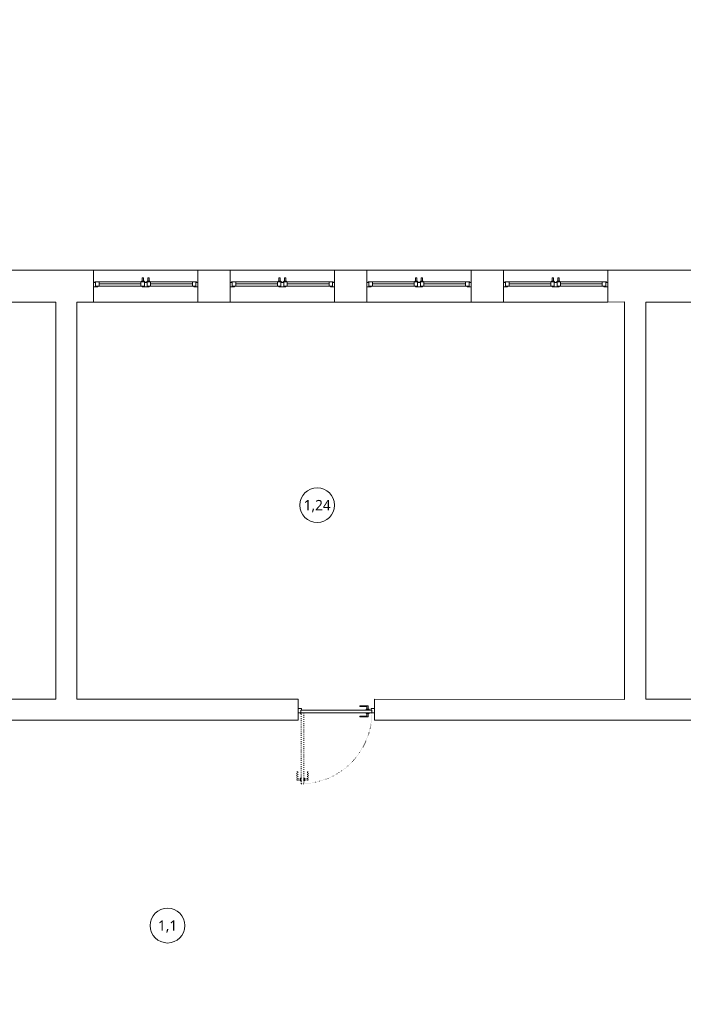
# Model space of a CAD drawing. Header units: millimetres. Extents: x 80301 to 146489, y -78581 to -28273.
# Tile 28 of 135: x 97584 to 98537, y -65350 to -63934. Entities that reach past the tile are written whole.
import ezdxf
from ezdxf.enums import TextEntityAlignment as Align

# ---------------------------------------------------------------- set-up
doc = ezdxf.new("R2010")
doc.units = ezdxf.units.MM
doc.linetypes.add('ACAD_ISO03W100', pattern=[30, 12, -18])
doc.linetypes.add('ACAD_ISO07W100', pattern=[3, 0, -3])
doc.layers.get('0').update_dxf_attribs({"lineweight": 0})
doc.layers.add('A-przekrycieram.ART', color=7, linetype='Continuous', lineweight=0, true_color=0xffffff)
for name, color, linetype, lineweight in [('opis..KF', 250, 'Continuous', 15), ('stolarka_arch', 250, 'Continuous', 5), ('ściany ist..KF', 61, 'Continuous', 5)]:
    doc.layers.add(name, color=color, linetype=linetype, lineweight=lineweight)
doc.styles.add('ARCH', font='segoeuil.ttf')

# ---------------------------------------------------------------- blocks, each defined once
blk = doc.blocks.new('*U648')
at = {"layer": 'stolarka_arch', "linetype": 'ACAD_ISO03W100', "lineweight": 0, "ltscale": 0.1}
for points in [[(4.5, 102), (4.5, 0), (8.5, 0), (8.5, 102)], [(3.5, 97), (-1.5, 97), (-1.5, 85), (-0.5, 85), (-0.5, 95), (3.5, 95)], [(3.5, 98), (3.5, 94), (4.5, 94), (4.5, 98)], [(9.5, 98), (9.5, 94), (8.5, 94), (8.5, 98)], [(9.5, 97), (14.5, 97), (14.5, 85), (13.5, 85), (13.5, 95), (9.5, 95)]]:
    blk.add_lwpolyline(points, close=True, dxfattribs=at)
at = {"layer": 'stolarka_arch'}
for points in [[(5, -4), (5, -6), (0, -6), (0, 0), (4, 0), (4, -4), (5, -4)], [(106, 0), (4, 0), (4, -4), (106, -4)], [(101, 1), (101, 6), (89, 6), (89, 5), (99, 5), (99, 1)], [(102, 1), (98, 1), (98, 0), (102, 0)], [(105, -4), (105, -6), (110, -6), (110, 0), (106, 0), (106, -4), (105, -4)], [(101, -5), (101, -10), (89, -10), (89, -9), (99, -9), (99, -5)], [(102, -5), (98, -5), (98, -4), (102, -4)]]:
    blk.add_lwpolyline(points, close=True, dxfattribs=at)
blk.add_circle((4, 0.5), 0.5, dxfattribs=at)
at = {"layer": 'stolarka_arch', "linetype": 'ACAD_ISO07W100', "lineweight": 0, "ltscale": 0.5}
blk.add_arc((4, 0), 102, 0, 89.6506, dxfattribs=at)
blk = doc.blocks.new('*U983')
at = {"layer": 'stolarka_arch', "lineweight": 0}
blk.add_lwpolyline([(0, 0), (150, 0), (150, -46), (0, -46)], close=True, dxfattribs=at)
at = {"layer": 'stolarka_arch'}
for points in [[(0, -22), (6, -22), (6, -23), (3, -23), (3, -28), (0, -28)], [(3, -23), (8, -23), (8, -29), (2, -29), (2, -28), (3, -28)], [(8, -26), (68, -26), (68, -23), (8, -23)], [(8, -26), (68, -26), (68, -29), (8, -29)], [(73, -23), (68, -23), (68, -29), (74, -29), (74, -28), (73, -28)], [(70, -22), (80, -22), (80, -23), (77, -23), (77, -28), (73, -28), (73, -23), (70, -23)], [(77, -23), (82, -23), (82, -29), (76, -29), (76, -28), (77, -28)], [(142, -26), (82, -26), (82, -23), (142, -23)], [(142, -26), (82, -26), (82, -29), (142, -29)], [(147, -23), (142, -23), (142, -29), (148, -29), (148, -28), (147, -28)], [(150, -22), (144, -22), (144, -23), (147, -23), (147, -28), (150, -28)], [(73, -30), (69, -30), (69, -29), (73, -29)], [(72, -35), (70, -35), (70, -30), (72, -30)], [(81, -30), (77, -30), (77, -29), (81, -29)], [(80, -35), (78, -35), (78, -30), (80, -30)]]:
    blk.add_lwpolyline(points, close=True, dxfattribs=at)
blk = doc.blocks.new('nr pom')
at = {"layer": 'opis..KF', "lineweight": 20}
blk.add_circle((0, 0), 25, dxfattribs=at)
at = {"layer": 'opis..KF', "style": 'ARCH'}
blk.add_attdef('00', text='', height=15, dxfattribs=at).set_placement((0, 0), align=Align.MIDDLE_CENTER)
blk = doc.blocks.new('*U1234')
at = {"layer": 'A-przekrycieram.ART'}
h = blk.add_hatch(color=256, dxfattribs=at)
h.dxf.hatch_style = 1
h.paths.add_polyline_path([(0, 4200), (8500, 4200), (8500, 0), (0, 0)])
h.paths.add_polyline_path([(200, 4100), (8400, 4100), (8400, 100), (200, 100)], flags=16)

msp = doc.modelspace()

# ---------------------------------------------------------------- linework, layer by layer
at = {"layer": 'ściany ist..KF', "linetype": 'ByBlock'}
for points in [[(97540.88, -64339.99), (97540.88, -64293.99), (97689.99, -64293.99), (97689.99, -64339.99), (97665.99, -64339.99), (97665.99, -64910.99), (97983.8, -64910.99), (97983.8, -64940.99), (97479.97, -64940.99), (97479.97, -64910.99), (97635.99, -64910.99), (97635.99, -64339.99), (97540.88, -64339.99)], [(98093.8, -64940.99), (98648.45, -64940.99), (98648.45, -64910.99), (98483.37, -64910.99), (98483.37, -64339.99), (98562.51, -64339.99), (98562.51, -64293.99), (98428.99, -64293.99), (98428.99, -64339.99), (98452.99, -64339.82), (98452.99, -64911.54), (98093.8, -64910.99), (98093.8, -64940.99)]]:
    msp.add_lwpolyline(points, dxfattribs=at)
for points in [[(97839.99, -64339.99), (97886.32, -64339.99), (97886.32, -64293.99), (97839.99, -64293.99)], [(98036.32, -64339.99), (98082.65, -64339.99), (98082.65, -64293.99), (98036.32, -64293.99)], [(98232.65, -64339.99), (98278.98, -64339.99), (98278.98, -64293.99), (98232.65, -64293.99)]]:
    msp.add_lwpolyline(points, close=True, dxfattribs=at)

# ---------------------------------------------------------------- block references
msp.add_blockref('*U1234', (94231.99, -66535.84))
at = {"layer": 'opis..KF', "color": 30}
for p, values in [((98011.31, -64632.02), {'00': '1,24'}), ((97796.32, -65236.52), {'00': '1,1'})]:
    msp.add_blockref('nr pom', p, dxfattribs=at).add_auto_attribs(values)
at = {"layer": 'stolarka_arch', "xscale": -1, "rotation": 180}
for name, p in [('*U983', (97689.99, -64339.99)), ('*U983', (97886.32, -64339.99)), ('*U983', (98082.65, -64339.99)), ('*U983', (98278.98, -64339.99)), ('*U648', (97983.8, -64930.56))]:
    msp.add_blockref(name, p, dxfattribs=at)

doc.saveas('drawing.dxf')
